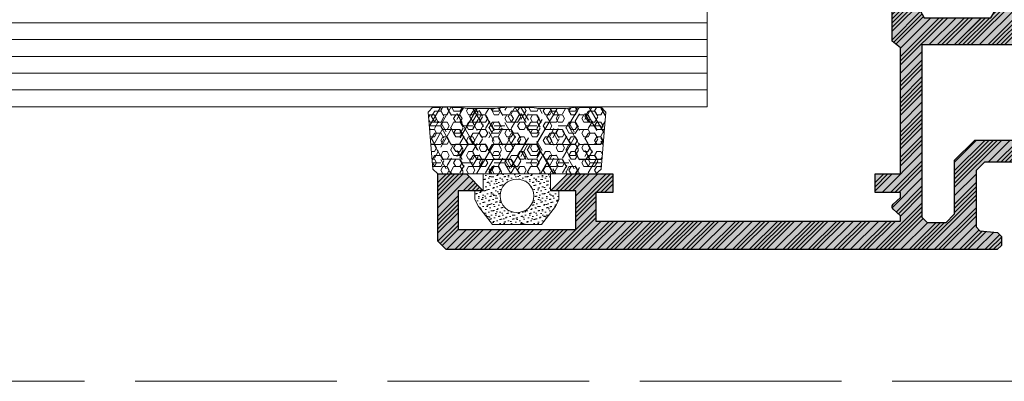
# Model space of a CAD drawing. Header units: inches. Extents: x -96941 to 10978768, y -673 to 1070890.
# Tile 99 of 256: x 58651 to 58709, y 3615 to 3637. Entities that reach past the tile are written whole.
import ezdxf
from ezdxf import colors
from ezdxf.entities.mleader import LeaderData, LeaderLine
from ezdxf.math import Vec2, Vec3

# ---------------------------------------------------------------- set-up
doc = ezdxf.new("R2010")
doc.units = ezdxf.units.IN
doc.linetypes.add('ACAD_ISO02W100', pattern=[15, 12, -3])
for name, color, linetype, lineweight in [('!_A_03_ČIARKOVANÁ', 41, 'ACAD_ISO02W100', 13), ('_MB_kreskowanie_profile_0.09', 7, 'Continuous', 9), ('_MB_kreskowanie_profile_0.09 @ 1', 7, 'Continuous', 9), ('_MB_kreskowanie_profile_0.09 @ 1.5', 7, 'Continuous', 9), ('_MB_kreskowanie_profile_0.09 @ 10', 7, 'Continuous', 9), ('_MB_kreskowanie_profile_0.09 @ 100', 7, 'Continuous', 9), ('_MB_kreskowanie_profile_0.09 @ 2', 7, 'Continuous', 9), ('_MB_kreskowanie_profile_0.09 @ 2.5', 7, 'Continuous', 9), ('_MB_kreskowanie_profile_0.09 @ 20', 7, 'Continuous', 9), ('_MB_kreskowanie_profile_0.09 @ 25', 7, 'Continuous', 9), ('_MB_kreskowanie_profile_0.09 @ 4', 7, 'Continuous', 9), ('_MB_kreskowanie_profile_0.09 @ 5', 7, 'Continuous', 9), ('_MB_kreskowanie_profile_0.09 @ 50', 7, 'Continuous', 9), ('_MB_kreskowanie_profile_0.09 @ 8', 7, 'Continuous', 9), ('_MB_kreskowanie_szklo_0.09', 157, 'Continuous', 9), ('_MB_kreskowanie_uszczelki_0.09', 252, 'Continuous', 9), ('_MB_kreskowanie_uszczelki_0.09 @ 1', 252, 'Continuous', 9), ('_MB_kreskowanie_uszczelki_0.09 @ 1.5', 252, 'Continuous', 9), ('_MB_kreskowanie_uszczelki_0.09 @ 10', 252, 'Continuous', 9), ('_MB_kreskowanie_uszczelki_0.09 @ 100', 252, 'Continuous', 9), ('_MB_kreskowanie_uszczelki_0.09 @ 2', 252, 'Continuous', 9), ('_MB_kreskowanie_uszczelki_0.09 @ 2.5', 252, 'Continuous', 9), ('_MB_kreskowanie_uszczelki_0.09 @ 20', 252, 'Continuous', 9), ('_MB_kreskowanie_uszczelki_0.09 @ 25', 252, 'Continuous', 9), ('_MB_kreskowanie_uszczelki_0.09 @ 4', 252, 'Continuous', 9), ('_MB_kreskowanie_uszczelki_0.09 @ 5', 252, 'Continuous', 9), ('_MB_kreskowanie_uszczelki_0.09 @ 50', 252, 'Continuous', 9), ('_MB_kreskowanie_uszczelki_0.09 @ 8', 252, 'Continuous', 9), ('_MB_profile_0.25', 7, 'Continuous', 25), ('_MB_solid', 7, 'Continuous', 0), ('_MB_szklo_0.15', 142, 'Continuous', 15), ('_MB_uszczelki_0.15', 140, 'Continuous', 15)]:
    doc.layers.add(name, color=color, linetype=linetype, lineweight=lineweight)
doc.layers.add('_MB_pomocnicze_niedrukowane', color=220, linetype='Continuous', lineweight=0, plot=False)
doc.styles.add('_MB_Calibri_Light_2.5', font='calibril.ttf', dxfattribs={"height": 2.5})

# ---------------------------------------------------------------- blocks, each defined once
blk = doc.blocks.new('_None')
blk = doc.blocks.new('*U3080')
at = {"layer": '_MB_kreskowanie_profile_0.09 @ 1'}
h = blk.add_hatch(dxfattribs=at)
h.set_pattern_fill('JIS_WOOD', color=256, scale=0.5)
h.paths.add_polyline_path([(-1.982, 0), (-2.232, 0.433), (-1.207, 2.207), (-1.373, 2.884), (-3.525, 3.797), (-3.9, 3.493), (-3.9, -1.4), (-3.4, -1.799), (-3.4, -9.3), (-4.9, -9.3), (-4.9, -10.4), (-3.4, -10.4), (-3.4, -10.7), (-3.84, -11.1), (-3.9, -11.2), (-3.9, -11.3), (-3.84, -11.4), (-3.4, -11.8), (-3.4, -12.1), (-21.5, -12.1), (-21.5, -10.4), (-20.5, -10.4), (-20.5, -9.3), (-23.2, -9.3), (-24.2, -10.3), (-22.7, -10.3), (-22.7, -12.6), (-29.7, -12.6), (-29.7, -10.3), (-28.2, -10.3), (-29.2, -9.3), (-30.9, -9.3), (-30.9, -13.3), (-30.4, -13.8), (2.35, -13.8), (2.6, -13.55), (2.6, -13.029), (2.372, -12.78), (1.328, -12.689), (1.1, -12.44), (1.1, -9.1), (1.6, -8.6), (9.85, -8.6), (10.1, -8.35), (10.1, -7.829), (9.872, -7.58), (8.828, -7.489), (8.6, -7.24), (8.6, -4.499), (8.4, -4.299), (8.6, -4.099), (8.6, -1.703), (8.828, -1.454), (10.372, -1.319), (10.6, -1.07), (10.6, -0.549), (10.372, -0.3), (9.6, -0.004), (9.6, 3.493), (9.225, 3.797), (7.073, 2.884), (6.907, 2.207), (7.932, 0.433), (7.682, 0), (3.718, 0), (3.468, 0.433), (4.412, 2.066), (4.161, 2.5), (1.539, 2.5), (1.288, 2.066), (2.232, 0.433), (1.982, 0)])
h.paths.add_polyline_path([(7.2, -1.6), (7.2, -7.3), (1, -7.3), (-0.2, -8.5), (-0.2, -11.7), (-0.7, -12.2), (-1.8, -12.2), (-2.1, -11.9), (-2.1, -1.6)], flags=16)
at = {"layer": '_MB_kreskowanie_profile_0.09 @ 1.5'}
h = blk.add_hatch(dxfattribs=at)
h.set_pattern_fill('JIS_WOOD', color=256, scale=0.5)
h.set_pattern_definition([(45, (0, 0), (-0.375, 0.375), [])])
h.paths.add_polyline_path([(-1.982, 0), (-2.232, 0.433), (-1.207, 2.207), (-1.373, 2.884), (-3.525, 3.797), (-3.9, 3.493), (-3.9, -1.4), (-3.4, -1.799), (-3.4, -9.3), (-4.9, -9.3), (-4.9, -10.4), (-3.4, -10.4), (-3.4, -10.7), (-3.84, -11.1), (-3.9, -11.2), (-3.9, -11.3), (-3.84, -11.4), (-3.4, -11.8), (-3.4, -12.1), (-21.5, -12.1), (-21.5, -10.4), (-20.5, -10.4), (-20.5, -9.3), (-23.2, -9.3), (-24.2, -10.3), (-22.7, -10.3), (-22.7, -12.6), (-29.7, -12.6), (-29.7, -10.3), (-28.2, -10.3), (-29.2, -9.3), (-30.9, -9.3), (-30.9, -13.3), (-30.4, -13.8), (2.35, -13.8), (2.6, -13.55), (2.6, -13.029), (2.372, -12.78), (1.328, -12.689), (1.1, -12.44), (1.1, -9.1), (1.6, -8.6), (9.85, -8.6), (10.1, -8.35), (10.1, -7.829), (9.872, -7.58), (8.828, -7.489), (8.6, -7.24), (8.6, -4.499), (8.4, -4.299), (8.6, -4.099), (8.6, -1.703), (8.828, -1.454), (10.372, -1.319), (10.6, -1.07), (10.6, -0.549), (10.372, -0.3), (9.6, -0.004), (9.6, 3.493), (9.225, 3.797), (7.073, 2.884), (6.907, 2.207), (7.932, 0.433), (7.682, 0), (3.718, 0), (3.468, 0.433), (4.412, 2.066), (4.161, 2.5), (1.539, 2.5), (1.288, 2.066), (2.232, 0.433), (1.982, 0)])
h.paths.add_polyline_path([(7.2, -1.6), (7.2, -7.3), (1, -7.3), (-0.2, -8.5), (-0.2, -11.7), (-0.7, -12.2), (-1.8, -12.2), (-2.1, -11.9), (-2.1, -1.6)], flags=16)
at = {"layer": '_MB_kreskowanie_profile_0.09 @ 10'}
h = blk.add_hatch(dxfattribs=at)
h.set_pattern_fill('JIS_WOOD', color=256, scale=0.5)
h.set_pattern_definition([(45, (0, 0), (-2.5, 2.5), [])])
h.paths.add_polyline_path([(-1.982, 0), (-2.232, 0.433), (-1.207, 2.207), (-1.373, 2.884), (-3.525, 3.797), (-3.9, 3.493), (-3.9, -1.4), (-3.4, -1.799), (-3.4, -9.3), (-4.9, -9.3), (-4.9, -10.4), (-3.4, -10.4), (-3.4, -10.7), (-3.84, -11.1), (-3.9, -11.2), (-3.9, -11.3), (-3.84, -11.4), (-3.4, -11.8), (-3.4, -12.1), (-21.5, -12.1), (-21.5, -10.4), (-20.5, -10.4), (-20.5, -9.3), (-23.2, -9.3), (-24.2, -10.3), (-22.7, -10.3), (-22.7, -12.6), (-29.7, -12.6), (-29.7, -10.3), (-28.2, -10.3), (-29.2, -9.3), (-30.9, -9.3), (-30.9, -13.3), (-30.4, -13.8), (2.35, -13.8), (2.6, -13.55), (2.6, -13.029), (2.372, -12.78), (1.328, -12.689), (1.1, -12.44), (1.1, -9.1), (1.6, -8.6), (9.85, -8.6), (10.1, -8.35), (10.1, -7.829), (9.872, -7.58), (8.828, -7.489), (8.6, -7.24), (8.6, -4.499), (8.4, -4.299), (8.6, -4.099), (8.6, -1.703), (8.828, -1.454), (10.372, -1.319), (10.6, -1.07), (10.6, -0.549), (10.372, -0.3), (9.6, -0.004), (9.6, 3.493), (9.225, 3.797), (7.073, 2.884), (6.907, 2.207), (7.932, 0.433), (7.682, 0), (3.718, 0), (3.468, 0.433), (4.412, 2.066), (4.161, 2.5), (1.539, 2.5), (1.288, 2.066), (2.232, 0.433), (1.982, 0)])
h.paths.add_polyline_path([(7.2, -1.6), (7.2, -7.3), (1, -7.3), (-0.2, -8.5), (-0.2, -11.7), (-0.7, -12.2), (-1.8, -12.2), (-2.1, -11.9), (-2.1, -1.6)], flags=16)
at = {"layer": '_MB_kreskowanie_profile_0.09 @ 100'}
h = blk.add_hatch(dxfattribs=at)
h.set_pattern_fill('JIS_WOOD', color=256, scale=0.5)
h.set_pattern_definition([(45, (0, 0), (-25, 25), [])])
h.paths.add_polyline_path([(-1.982, 0), (-2.232, 0.433), (-1.207, 2.207), (-1.373, 2.884), (-3.525, 3.797), (-3.9, 3.493), (-3.9, -1.4), (-3.4, -1.799), (-3.4, -9.3), (-4.9, -9.3), (-4.9, -10.4), (-3.4, -10.4), (-3.4, -10.7), (-3.84, -11.1), (-3.9, -11.2), (-3.9, -11.3), (-3.84, -11.4), (-3.4, -11.8), (-3.4, -12.1), (-21.5, -12.1), (-21.5, -10.4), (-20.5, -10.4), (-20.5, -9.3), (-23.2, -9.3), (-24.2, -10.3), (-22.7, -10.3), (-22.7, -12.6), (-29.7, -12.6), (-29.7, -10.3), (-28.2, -10.3), (-29.2, -9.3), (-30.9, -9.3), (-30.9, -13.3), (-30.4, -13.8), (2.35, -13.8), (2.6, -13.55), (2.6, -13.029), (2.372, -12.78), (1.328, -12.689), (1.1, -12.44), (1.1, -9.1), (1.6, -8.6), (9.85, -8.6), (10.1, -8.35), (10.1, -7.829), (9.872, -7.58), (8.828, -7.489), (8.6, -7.24), (8.6, -4.499), (8.4, -4.299), (8.6, -4.099), (8.6, -1.703), (8.828, -1.454), (10.372, -1.319), (10.6, -1.07), (10.6, -0.549), (10.372, -0.3), (9.6, -0.004), (9.6, 3.493), (9.225, 3.797), (7.073, 2.884), (6.907, 2.207), (7.932, 0.433), (7.682, 0), (3.718, 0), (3.468, 0.433), (4.412, 2.066), (4.161, 2.5), (1.539, 2.5), (1.288, 2.066), (2.232, 0.433), (1.982, 0)])
h.paths.add_polyline_path([(7.2, -1.6), (7.2, -7.3), (1, -7.3), (-0.2, -8.5), (-0.2, -11.7), (-0.7, -12.2), (-1.8, -12.2), (-2.1, -11.9), (-2.1, -1.6)], flags=16)
at = {"layer": '_MB_kreskowanie_profile_0.09 @ 2'}
h = blk.add_hatch(dxfattribs=at)
h.set_pattern_fill('JIS_WOOD', color=256, scale=0.5)
h.set_pattern_definition([(45, (0, 0), (-0.5, 0.5), [])])
h.paths.add_polyline_path([(-1.982, 0), (-2.232, 0.433), (-1.207, 2.207), (-1.373, 2.884), (-3.525, 3.797), (-3.9, 3.493), (-3.9, -1.4), (-3.4, -1.799), (-3.4, -9.3), (-4.9, -9.3), (-4.9, -10.4), (-3.4, -10.4), (-3.4, -10.7), (-3.84, -11.1), (-3.9, -11.2), (-3.9, -11.3), (-3.84, -11.4), (-3.4, -11.8), (-3.4, -12.1), (-21.5, -12.1), (-21.5, -10.4), (-20.5, -10.4), (-20.5, -9.3), (-23.2, -9.3), (-24.2, -10.3), (-22.7, -10.3), (-22.7, -12.6), (-29.7, -12.6), (-29.7, -10.3), (-28.2, -10.3), (-29.2, -9.3), (-30.9, -9.3), (-30.9, -13.3), (-30.4, -13.8), (2.35, -13.8), (2.6, -13.55), (2.6, -13.029), (2.372, -12.78), (1.328, -12.689), (1.1, -12.44), (1.1, -9.1), (1.6, -8.6), (9.85, -8.6), (10.1, -8.35), (10.1, -7.829), (9.872, -7.58), (8.828, -7.489), (8.6, -7.24), (8.6, -4.499), (8.4, -4.299), (8.6, -4.099), (8.6, -1.703), (8.828, -1.454), (10.372, -1.319), (10.6, -1.07), (10.6, -0.549), (10.372, -0.3), (9.6, -0.004), (9.6, 3.493), (9.225, 3.797), (7.073, 2.884), (6.907, 2.207), (7.932, 0.433), (7.682, 0), (3.718, 0), (3.468, 0.433), (4.412, 2.066), (4.161, 2.5), (1.539, 2.5), (1.288, 2.066), (2.232, 0.433), (1.982, 0)])
h.paths.add_polyline_path([(7.2, -1.6), (7.2, -7.3), (1, -7.3), (-0.2, -8.5), (-0.2, -11.7), (-0.7, -12.2), (-1.8, -12.2), (-2.1, -11.9), (-2.1, -1.6)], flags=16)
at = {"layer": '_MB_kreskowanie_profile_0.09 @ 2.5'}
h = blk.add_hatch(dxfattribs=at)
h.set_pattern_fill('JIS_WOOD', color=256, scale=0.5)
h.set_pattern_definition([(45, (0, 0), (-0.625, 0.625), [])])
h.paths.add_polyline_path([(-1.982, 0), (-2.232, 0.433), (-1.207, 2.207), (-1.373, 2.884), (-3.525, 3.797), (-3.9, 3.493), (-3.9, -1.4), (-3.4, -1.799), (-3.4, -9.3), (-4.9, -9.3), (-4.9, -10.4), (-3.4, -10.4), (-3.4, -10.7), (-3.84, -11.1), (-3.9, -11.2), (-3.9, -11.3), (-3.84, -11.4), (-3.4, -11.8), (-3.4, -12.1), (-21.5, -12.1), (-21.5, -10.4), (-20.5, -10.4), (-20.5, -9.3), (-23.2, -9.3), (-24.2, -10.3), (-22.7, -10.3), (-22.7, -12.6), (-29.7, -12.6), (-29.7, -10.3), (-28.2, -10.3), (-29.2, -9.3), (-30.9, -9.3), (-30.9, -13.3), (-30.4, -13.8), (2.35, -13.8), (2.6, -13.55), (2.6, -13.029), (2.372, -12.78), (1.328, -12.689), (1.1, -12.44), (1.1, -9.1), (1.6, -8.6), (9.85, -8.6), (10.1, -8.35), (10.1, -7.829), (9.872, -7.58), (8.828, -7.489), (8.6, -7.24), (8.6, -4.499), (8.4, -4.299), (8.6, -4.099), (8.6, -1.703), (8.828, -1.454), (10.372, -1.319), (10.6, -1.07), (10.6, -0.549), (10.372, -0.3), (9.6, -0.004), (9.6, 3.493), (9.225, 3.797), (7.073, 2.884), (6.907, 2.207), (7.932, 0.433), (7.682, 0), (3.718, 0), (3.468, 0.433), (4.412, 2.066), (4.161, 2.5), (1.539, 2.5), (1.288, 2.066), (2.232, 0.433), (1.982, 0)])
h.paths.add_polyline_path([(7.2, -1.6), (7.2, -7.3), (1, -7.3), (-0.2, -8.5), (-0.2, -11.7), (-0.7, -12.2), (-1.8, -12.2), (-2.1, -11.9), (-2.1, -1.6)], flags=16)
at = {"layer": '_MB_kreskowanie_profile_0.09 @ 20'}
h = blk.add_hatch(dxfattribs=at)
h.set_pattern_fill('JIS_WOOD', color=256, scale=0.5)
h.set_pattern_definition([(45, (0, 0), (-5, 5), [])])
h.paths.add_polyline_path([(-1.982, 0), (-2.232, 0.433), (-1.207, 2.207), (-1.373, 2.884), (-3.525, 3.797), (-3.9, 3.493), (-3.9, -1.4), (-3.4, -1.799), (-3.4, -9.3), (-4.9, -9.3), (-4.9, -10.4), (-3.4, -10.4), (-3.4, -10.7), (-3.84, -11.1), (-3.9, -11.2), (-3.9, -11.3), (-3.84, -11.4), (-3.4, -11.8), (-3.4, -12.1), (-21.5, -12.1), (-21.5, -10.4), (-20.5, -10.4), (-20.5, -9.3), (-23.2, -9.3), (-24.2, -10.3), (-22.7, -10.3), (-22.7, -12.6), (-29.7, -12.6), (-29.7, -10.3), (-28.2, -10.3), (-29.2, -9.3), (-30.9, -9.3), (-30.9, -13.3), (-30.4, -13.8), (2.35, -13.8), (2.6, -13.55), (2.6, -13.029), (2.372, -12.78), (1.328, -12.689), (1.1, -12.44), (1.1, -9.1), (1.6, -8.6), (9.85, -8.6), (10.1, -8.35), (10.1, -7.829), (9.872, -7.58), (8.828, -7.489), (8.6, -7.24), (8.6, -4.499), (8.4, -4.299), (8.6, -4.099), (8.6, -1.703), (8.828, -1.454), (10.372, -1.319), (10.6, -1.07), (10.6, -0.549), (10.372, -0.3), (9.6, -0.004), (9.6, 3.493), (9.225, 3.797), (7.073, 2.884), (6.907, 2.207), (7.932, 0.433), (7.682, 0), (3.718, 0), (3.468, 0.433), (4.412, 2.066), (4.161, 2.5), (1.539, 2.5), (1.288, 2.066), (2.232, 0.433), (1.982, 0)])
h.paths.add_polyline_path([(7.2, -1.6), (7.2, -7.3), (1, -7.3), (-0.2, -8.5), (-0.2, -11.7), (-0.7, -12.2), (-1.8, -12.2), (-2.1, -11.9), (-2.1, -1.6)], flags=16)
at = {"layer": '_MB_kreskowanie_profile_0.09 @ 25'}
h = blk.add_hatch(dxfattribs=at)
h.set_pattern_fill('JIS_WOOD', color=256, scale=0.5)
h.set_pattern_definition([(45, (0, 0), (-6.25, 6.25), [])])
h.paths.add_polyline_path([(-1.982, 0), (-2.232, 0.433), (-1.207, 2.207), (-1.373, 2.884), (-3.525, 3.797), (-3.9, 3.493), (-3.9, -1.4), (-3.4, -1.799), (-3.4, -9.3), (-4.9, -9.3), (-4.9, -10.4), (-3.4, -10.4), (-3.4, -10.7), (-3.84, -11.1), (-3.9, -11.2), (-3.9, -11.3), (-3.84, -11.4), (-3.4, -11.8), (-3.4, -12.1), (-21.5, -12.1), (-21.5, -10.4), (-20.5, -10.4), (-20.5, -9.3), (-23.2, -9.3), (-24.2, -10.3), (-22.7, -10.3), (-22.7, -12.6), (-29.7, -12.6), (-29.7, -10.3), (-28.2, -10.3), (-29.2, -9.3), (-30.9, -9.3), (-30.9, -13.3), (-30.4, -13.8), (2.35, -13.8), (2.6, -13.55), (2.6, -13.029), (2.372, -12.78), (1.328, -12.689), (1.1, -12.44), (1.1, -9.1), (1.6, -8.6), (9.85, -8.6), (10.1, -8.35), (10.1, -7.829), (9.872, -7.58), (8.828, -7.489), (8.6, -7.24), (8.6, -4.499), (8.4, -4.299), (8.6, -4.099), (8.6, -1.703), (8.828, -1.454), (10.372, -1.319), (10.6, -1.07), (10.6, -0.549), (10.372, -0.3), (9.6, -0.004), (9.6, 3.493), (9.225, 3.797), (7.073, 2.884), (6.907, 2.207), (7.932, 0.433), (7.682, 0), (3.718, 0), (3.468, 0.433), (4.412, 2.066), (4.161, 2.5), (1.539, 2.5), (1.288, 2.066), (2.232, 0.433), (1.982, 0)])
h.paths.add_polyline_path([(7.2, -1.6), (7.2, -7.3), (1, -7.3), (-0.2, -8.5), (-0.2, -11.7), (-0.7, -12.2), (-1.8, -12.2), (-2.1, -11.9), (-2.1, -1.6)], flags=16)
at = {"layer": '_MB_kreskowanie_profile_0.09 @ 4'}
h = blk.add_hatch(dxfattribs=at)
h.set_pattern_fill('JIS_WOOD', color=256, scale=0.5)
h.set_pattern_definition([(45, (0, 0), (-1, 1), [])])
h.paths.add_polyline_path([(-1.982, 0), (-2.232, 0.433), (-1.207, 2.207), (-1.373, 2.884), (-3.525, 3.797), (-3.9, 3.493), (-3.9, -1.4), (-3.4, -1.799), (-3.4, -9.3), (-4.9, -9.3), (-4.9, -10.4), (-3.4, -10.4), (-3.4, -10.7), (-3.84, -11.1), (-3.9, -11.2), (-3.9, -11.3), (-3.84, -11.4), (-3.4, -11.8), (-3.4, -12.1), (-21.5, -12.1), (-21.5, -10.4), (-20.5, -10.4), (-20.5, -9.3), (-23.2, -9.3), (-24.2, -10.3), (-22.7, -10.3), (-22.7, -12.6), (-29.7, -12.6), (-29.7, -10.3), (-28.2, -10.3), (-29.2, -9.3), (-30.9, -9.3), (-30.9, -13.3), (-30.4, -13.8), (2.35, -13.8), (2.6, -13.55), (2.6, -13.029), (2.372, -12.78), (1.328, -12.689), (1.1, -12.44), (1.1, -9.1), (1.6, -8.6), (9.85, -8.6), (10.1, -8.35), (10.1, -7.829), (9.872, -7.58), (8.828, -7.489), (8.6, -7.24), (8.6, -4.499), (8.4, -4.299), (8.6, -4.099), (8.6, -1.703), (8.828, -1.454), (10.372, -1.319), (10.6, -1.07), (10.6, -0.549), (10.372, -0.3), (9.6, -0.004), (9.6, 3.493), (9.225, 3.797), (7.073, 2.884), (6.907, 2.207), (7.932, 0.433), (7.682, 0), (3.718, 0), (3.468, 0.433), (4.412, 2.066), (4.161, 2.5), (1.539, 2.5), (1.288, 2.066), (2.232, 0.433), (1.982, 0)])
h.paths.add_polyline_path([(7.2, -1.6), (7.2, -7.3), (1, -7.3), (-0.2, -8.5), (-0.2, -11.7), (-0.7, -12.2), (-1.8, -12.2), (-2.1, -11.9), (-2.1, -1.6)], flags=16)
at = {"layer": '_MB_kreskowanie_profile_0.09 @ 5'}
h = blk.add_hatch(dxfattribs=at)
h.set_pattern_fill('JIS_WOOD', color=256, scale=0.5)
h.set_pattern_definition([(45, (0, 0), (-1.25, 1.25), [])])
h.paths.add_polyline_path([(-1.982, 0), (-2.232, 0.433), (-1.207, 2.207), (-1.373, 2.884), (-3.525, 3.797), (-3.9, 3.493), (-3.9, -1.4), (-3.4, -1.799), (-3.4, -9.3), (-4.9, -9.3), (-4.9, -10.4), (-3.4, -10.4), (-3.4, -10.7), (-3.84, -11.1), (-3.9, -11.2), (-3.9, -11.3), (-3.84, -11.4), (-3.4, -11.8), (-3.4, -12.1), (-21.5, -12.1), (-21.5, -10.4), (-20.5, -10.4), (-20.5, -9.3), (-23.2, -9.3), (-24.2, -10.3), (-22.7, -10.3), (-22.7, -12.6), (-29.7, -12.6), (-29.7, -10.3), (-28.2, -10.3), (-29.2, -9.3), (-30.9, -9.3), (-30.9, -13.3), (-30.4, -13.8), (2.35, -13.8), (2.6, -13.55), (2.6, -13.029), (2.372, -12.78), (1.328, -12.689), (1.1, -12.44), (1.1, -9.1), (1.6, -8.6), (9.85, -8.6), (10.1, -8.35), (10.1, -7.829), (9.872, -7.58), (8.828, -7.489), (8.6, -7.24), (8.6, -4.499), (8.4, -4.299), (8.6, -4.099), (8.6, -1.703), (8.828, -1.454), (10.372, -1.319), (10.6, -1.07), (10.6, -0.549), (10.372, -0.3), (9.6, -0.004), (9.6, 3.493), (9.225, 3.797), (7.073, 2.884), (6.907, 2.207), (7.932, 0.433), (7.682, 0), (3.718, 0), (3.468, 0.433), (4.412, 2.066), (4.161, 2.5), (1.539, 2.5), (1.288, 2.066), (2.232, 0.433), (1.982, 0)])
h.paths.add_polyline_path([(7.2, -1.6), (7.2, -7.3), (1, -7.3), (-0.2, -8.5), (-0.2, -11.7), (-0.7, -12.2), (-1.8, -12.2), (-2.1, -11.9), (-2.1, -1.6)], flags=16)
at = {"layer": '_MB_kreskowanie_profile_0.09 @ 50'}
h = blk.add_hatch(dxfattribs=at)
h.set_pattern_fill('JIS_WOOD', color=256, scale=0.5)
h.set_pattern_definition([(45, (0, 0), (-12.5, 12.5), [])])
h.paths.add_polyline_path([(-1.982, 0), (-2.232, 0.433), (-1.207, 2.207), (-1.373, 2.884), (-3.525, 3.797), (-3.9, 3.493), (-3.9, -1.4), (-3.4, -1.799), (-3.4, -9.3), (-4.9, -9.3), (-4.9, -10.4), (-3.4, -10.4), (-3.4, -10.7), (-3.84, -11.1), (-3.9, -11.2), (-3.9, -11.3), (-3.84, -11.4), (-3.4, -11.8), (-3.4, -12.1), (-21.5, -12.1), (-21.5, -10.4), (-20.5, -10.4), (-20.5, -9.3), (-23.2, -9.3), (-24.2, -10.3), (-22.7, -10.3), (-22.7, -12.6), (-29.7, -12.6), (-29.7, -10.3), (-28.2, -10.3), (-29.2, -9.3), (-30.9, -9.3), (-30.9, -13.3), (-30.4, -13.8), (2.35, -13.8), (2.6, -13.55), (2.6, -13.029), (2.372, -12.78), (1.328, -12.689), (1.1, -12.44), (1.1, -9.1), (1.6, -8.6), (9.85, -8.6), (10.1, -8.35), (10.1, -7.829), (9.872, -7.58), (8.828, -7.489), (8.6, -7.24), (8.6, -4.499), (8.4, -4.299), (8.6, -4.099), (8.6, -1.703), (8.828, -1.454), (10.372, -1.319), (10.6, -1.07), (10.6, -0.549), (10.372, -0.3), (9.6, -0.004), (9.6, 3.493), (9.225, 3.797), (7.073, 2.884), (6.907, 2.207), (7.932, 0.433), (7.682, 0), (3.718, 0), (3.468, 0.433), (4.412, 2.066), (4.161, 2.5), (1.539, 2.5), (1.288, 2.066), (2.232, 0.433), (1.982, 0)])
h.paths.add_polyline_path([(7.2, -1.6), (7.2, -7.3), (1, -7.3), (-0.2, -8.5), (-0.2, -11.7), (-0.7, -12.2), (-1.8, -12.2), (-2.1, -11.9), (-2.1, -1.6)], flags=16)
at = {"layer": '_MB_kreskowanie_profile_0.09 @ 8'}
h = blk.add_hatch(dxfattribs=at)
h.set_pattern_fill('JIS_WOOD', color=256, scale=0.5)
h.set_pattern_definition([(45, (0, 0), (-2, 2), [])])
h.paths.add_polyline_path([(-1.982, 0), (-2.232, 0.433), (-1.207, 2.207), (-1.373, 2.884), (-3.525, 3.797), (-3.9, 3.493), (-3.9, -1.4), (-3.4, -1.799), (-3.4, -9.3), (-4.9, -9.3), (-4.9, -10.4), (-3.4, -10.4), (-3.4, -10.7), (-3.84, -11.1), (-3.9, -11.2), (-3.9, -11.3), (-3.84, -11.4), (-3.4, -11.8), (-3.4, -12.1), (-21.5, -12.1), (-21.5, -10.4), (-20.5, -10.4), (-20.5, -9.3), (-23.2, -9.3), (-24.2, -10.3), (-22.7, -10.3), (-22.7, -12.6), (-29.7, -12.6), (-29.7, -10.3), (-28.2, -10.3), (-29.2, -9.3), (-30.9, -9.3), (-30.9, -13.3), (-30.4, -13.8), (2.35, -13.8), (2.6, -13.55), (2.6, -13.029), (2.372, -12.78), (1.328, -12.689), (1.1, -12.44), (1.1, -9.1), (1.6, -8.6), (9.85, -8.6), (10.1, -8.35), (10.1, -7.829), (9.872, -7.58), (8.828, -7.489), (8.6, -7.24), (8.6, -4.499), (8.4, -4.299), (8.6, -4.099), (8.6, -1.703), (8.828, -1.454), (10.372, -1.319), (10.6, -1.07), (10.6, -0.549), (10.372, -0.3), (9.6, -0.004), (9.6, 3.493), (9.225, 3.797), (7.073, 2.884), (6.907, 2.207), (7.932, 0.433), (7.682, 0), (3.718, 0), (3.468, 0.433), (4.412, 2.066), (4.161, 2.5), (1.539, 2.5), (1.288, 2.066), (2.232, 0.433), (1.982, 0)])
h.paths.add_polyline_path([(7.2, -1.6), (7.2, -7.3), (1, -7.3), (-0.2, -8.5), (-0.2, -11.7), (-0.7, -12.2), (-1.8, -12.2), (-2.1, -11.9), (-2.1, -1.6)], flags=16)
blk = doc.blocks.new('*U3028')
at = {"layer": '_MB_kreskowanie_uszczelki_0.09 @ 1'}
h = blk.add_hatch(dxfattribs=at)
h.set_pattern_fill('DOTS', color=256, scale=0.15, angle=315, style=0)
h.paths.add_polyline_path([(-2.041, 2), (-4.959, 2), (-5.786, 0.939), (-6, 0.53), (-6, 0), (-5.5, 0), (-5.5, -1), (-1.5, -1), (-1.5, 0), (-1, 0), (-1, 0.529), (-1.213, 0.939)])
h.paths.add_polyline_path([(-2.5, 0.3, -1), (-4.5, 0.3, -1)], flags=16)
at = {"layer": '_MB_kreskowanie_uszczelki_0.09 @ 1.5'}
h = blk.add_hatch(dxfattribs=at)
h.set_pattern_fill('DOTS', color=256, scale=0.15, angle=315, style=0)
h.set_pattern_definition([(315, (0, 0), (0.378855, 0.126285), [0, -0.357187])])
h.paths.add_polyline_path([(-2.041, 2), (-4.959, 2), (-5.786, 0.939), (-6, 0.53), (-6, 0), (-5.5, 0), (-5.5, -1), (-1.5, -1), (-1.5, 0), (-1, 0), (-1, 0.529), (-1.213, 0.939)])
h.paths.add_polyline_path([(-2.5, 0.3, -1), (-4.5, 0.3, -1)], flags=16)
at = {"layer": '_MB_kreskowanie_uszczelki_0.09 @ 10'}
h = blk.add_hatch(dxfattribs=at)
h.set_pattern_fill('DOTS', color=256, scale=0.15, angle=315, style=0)
h.set_pattern_definition([(315, (0, 0), (2.5257, 0.8419), [0, -2.38125])])
h.paths.add_polyline_path([(-2.041, 2), (-4.959, 2), (-5.786, 0.939), (-6, 0.53), (-6, 0), (-5.5, 0), (-5.5, -1), (-1.5, -1), (-1.5, 0), (-1, 0), (-1, 0.529), (-1.213, 0.939)])
h.paths.add_polyline_path([(-2.5, 0.3, -1), (-4.5, 0.3, -1)], flags=16)
at = {"layer": '_MB_kreskowanie_uszczelki_0.09 @ 100'}
h = blk.add_hatch(dxfattribs=at)
h.set_pattern_fill('DOTS', color=256, scale=0.15, angle=315, style=0)
h.set_pattern_definition([(315, (0, 0), (25.257, 8.42), [0, -23.812])])
h.paths.add_polyline_path([(-2.041, 2), (-4.959, 2), (-5.786, 0.939), (-6, 0.53), (-6, 0), (-5.5, 0), (-5.5, -1), (-1.5, -1), (-1.5, 0), (-1, 0), (-1, 0.529), (-1.213, 0.939)])
h.paths.add_polyline_path([(-2.5, 0.3, -1), (-4.5, 0.3, -1)], flags=16)
at = {"layer": '_MB_kreskowanie_uszczelki_0.09 @ 2'}
h = blk.add_hatch(dxfattribs=at)
h.set_pattern_fill('DOTS', color=256, scale=0.15, angle=315, style=0)
h.set_pattern_definition([(315, (0, 0), (0.50514, 0.16838), [0, -0.47625])])
h.paths.add_polyline_path([(-2.041, 2), (-4.959, 2), (-5.786, 0.939), (-6, 0.53), (-6, 0), (-5.5, 0), (-5.5, -1), (-1.5, -1), (-1.5, 0), (-1, 0), (-1, 0.529), (-1.213, 0.939)])
h.paths.add_polyline_path([(-2.5, 0.3, -1), (-4.5, 0.3, -1)], flags=16)
at = {"layer": '_MB_kreskowanie_uszczelki_0.09 @ 2.5'}
h = blk.add_hatch(dxfattribs=at)
h.set_pattern_fill('DOTS', color=256, scale=0.15, angle=315, style=0)
h.set_pattern_definition([(315, (0, 0), (0.631424, 0.210475), [0, -0.59531])])
h.paths.add_polyline_path([(-2.041, 2), (-4.959, 2), (-5.786, 0.939), (-6, 0.53), (-6, 0), (-5.5, 0), (-5.5, -1), (-1.5, -1), (-1.5, 0), (-1, 0), (-1, 0.529), (-1.213, 0.939)])
h.paths.add_polyline_path([(-2.5, 0.3, -1), (-4.5, 0.3, -1)], flags=16)
at = {"layer": '_MB_kreskowanie_uszczelki_0.09 @ 20'}
h = blk.add_hatch(dxfattribs=at)
h.set_pattern_fill('DOTS', color=256, scale=0.15, angle=315, style=0)
h.set_pattern_definition([(315, (0, 0), (5.0514, 1.6838), [0, -4.7625])])
h.paths.add_polyline_path([(-2.041, 2), (-4.959, 2), (-5.786, 0.939), (-6, 0.53), (-6, 0), (-5.5, 0), (-5.5, -1), (-1.5, -1), (-1.5, 0), (-1, 0), (-1, 0.529), (-1.213, 0.939)])
h.paths.add_polyline_path([(-2.5, 0.3, -1), (-4.5, 0.3, -1)], flags=16)
at = {"layer": '_MB_kreskowanie_uszczelki_0.09 @ 25'}
h = blk.add_hatch(dxfattribs=at)
h.set_pattern_fill('DOTS', color=256, scale=0.15, angle=315, style=0)
h.set_pattern_definition([(315, (0, 0), (6.314, 2.105), [0, -5.953])])
h.paths.add_polyline_path([(-2.041, 2), (-4.959, 2), (-5.786, 0.939), (-6, 0.53), (-6, 0), (-5.5, 0), (-5.5, -1), (-1.5, -1), (-1.5, 0), (-1, 0), (-1, 0.529), (-1.213, 0.939)])
h.paths.add_polyline_path([(-2.5, 0.3, -1), (-4.5, 0.3, -1)], flags=16)
at = {"layer": '_MB_kreskowanie_uszczelki_0.09 @ 4'}
h = blk.add_hatch(dxfattribs=at)
h.set_pattern_fill('DOTS', color=256, scale=0.15, angle=315, style=0)
h.set_pattern_definition([(315, (0, 0), (1.01028, 0.33676), [0, -0.9525])])
h.paths.add_polyline_path([(-2.041, 2), (-4.959, 2), (-5.786, 0.939), (-6, 0.53), (-6, 0), (-5.5, 0), (-5.5, -1), (-1.5, -1), (-1.5, 0), (-1, 0), (-1, 0.529), (-1.213, 0.939)])
h.paths.add_polyline_path([(-2.5, 0.3, -1), (-4.5, 0.3, -1)], flags=16)
at = {"layer": '_MB_kreskowanie_uszczelki_0.09 @ 5'}
h = blk.add_hatch(dxfattribs=at)
h.set_pattern_fill('DOTS', color=256, scale=0.15, angle=315, style=0)
h.set_pattern_definition([(315, (0, 0), (1.26285, 0.42095), [0, -1.19063])])
h.paths.add_polyline_path([(-2.041, 2), (-4.959, 2), (-5.786, 0.939), (-6, 0.53), (-6, 0), (-5.5, 0), (-5.5, -1), (-1.5, -1), (-1.5, 0), (-1, 0), (-1, 0.529), (-1.213, 0.939)])
h.paths.add_polyline_path([(-2.5, 0.3, -1), (-4.5, 0.3, -1)], flags=16)
at = {"layer": '_MB_kreskowanie_uszczelki_0.09 @ 50'}
h = blk.add_hatch(dxfattribs=at)
h.set_pattern_fill('DOTS', color=256, scale=0.15, angle=315, style=0)
h.set_pattern_definition([(315, (0, 0), (12.628, 4.21), [0, -11.906])])
h.paths.add_polyline_path([(-2.041, 2), (-4.959, 2), (-5.786, 0.939), (-6, 0.53), (-6, 0), (-5.5, 0), (-5.5, -1), (-1.5, -1), (-1.5, 0), (-1, 0), (-1, 0.529), (-1.213, 0.939)])
h.paths.add_polyline_path([(-2.5, 0.3, -1), (-4.5, 0.3, -1)], flags=16)
at = {"layer": '_MB_kreskowanie_uszczelki_0.09 @ 8'}
h = blk.add_hatch(dxfattribs=at)
h.set_pattern_fill('DOTS', color=256, scale=0.15, angle=315, style=0)
h.set_pattern_definition([(315, (0, 0), (2.02056, 0.6735), [0, -1.905])])
h.paths.add_polyline_path([(-2.041, 2), (-4.959, 2), (-5.786, 0.939), (-6, 0.53), (-6, 0), (-5.5, 0), (-5.5, -1), (-1.5, -1), (-1.5, 0), (-1, 0), (-1, 0.529), (-1.213, 0.939)])
h.paths.add_polyline_path([(-2.5, 0.3, -1), (-4.5, 0.3, -1)], flags=16)
blk = doc.blocks.new('*U3029')
at = {"layer": '_MB_kreskowanie_uszczelki_0.09 @ 1'}
h = blk.add_hatch(dxfattribs=at)
h.set_pattern_fill('HEX', color=256, scale=0.08)
h.paths.add_polyline_path([(-8.2, -1), (-8.5, -1.283), (-8.782, -4.683), (-8.482, -5), (-7.23, -5), (-6.421, -4.9), (-4.801, -4.9), (-4.126, -5), (-2.874, -5), (-2.199, -4.9), (-0.579, -4.9), (0.23, -5), (1.482, -5), (1.782, -4.683), (1.5, -1.283), (1.2, -1)])
at = {"layer": '_MB_kreskowanie_uszczelki_0.09 @ 1.5'}
h = blk.add_hatch(dxfattribs=at)
h.set_pattern_fill('HEX', color=256, scale=0.08)
h.set_pattern_definition([(0, (0, 0), (0, 0.65991), [0.381, -0.762]), (120, (0, 0), (-0.5715, -0.329956), [0.381, -0.762]), (60, (0.381, 0), (-0.5715, 0.329956), [0.381, -0.762])])
h.paths.add_polyline_path([(-8.2, -1), (-8.5, -1.283), (-8.782, -4.683), (-8.482, -5), (-7.23, -5), (-6.421, -4.9), (-4.801, -4.9), (-4.126, -5), (-2.874, -5), (-2.199, -4.9), (-0.579, -4.9), (0.23, -5), (1.482, -5), (1.782, -4.683), (1.5, -1.283), (1.2, -1)])
at = {"layer": '_MB_kreskowanie_uszczelki_0.09 @ 10'}
h = blk.add_hatch(dxfattribs=at)
h.set_pattern_fill('HEX', color=256, scale=0.08)
h.set_pattern_definition([(0, (0, 0), (0, 4.3994), [2.54, -5.08]), (120, (0, 0), (-3.81, -2.1997), [2.54, -5.08]), (60, (2.54, 0), (-3.81, 2.1997), [2.54, -5.08])])
h.paths.add_polyline_path([(-8.2, -1), (-8.5, -1.283), (-8.782, -4.683), (-8.482, -5), (-7.23, -5), (-6.421, -4.9), (-4.801, -4.9), (-4.126, -5), (-2.874, -5), (-2.199, -4.9), (-0.579, -4.9), (0.23, -5), (1.482, -5), (1.782, -4.683), (1.5, -1.283), (1.2, -1)])
at = {"layer": '_MB_kreskowanie_uszczelki_0.09 @ 100'}
h = blk.add_hatch(dxfattribs=at)
h.set_pattern_fill('HEX', color=256, scale=0.08)
h.set_pattern_definition([(0, (0, 0), (0, 43.994), [25.4, -50.8]), (120, (0, 0), (-38.1, -21.997), [25.4, -50.8]), (60, (25.4, 0), (-38.1, 21.997), [25.4, -50.8])])
h.paths.add_polyline_path([(-8.2, -1), (-8.5, -1.283), (-8.782, -4.683), (-8.482, -5), (-7.23, -5), (-6.421, -4.9), (-4.801, -4.9), (-4.126, -5), (-2.874, -5), (-2.199, -4.9), (-0.579, -4.9), (0.23, -5), (1.482, -5), (1.782, -4.683), (1.5, -1.283), (1.2, -1)])
at = {"layer": '_MB_kreskowanie_uszczelki_0.09 @ 2'}
h = blk.add_hatch(dxfattribs=at)
h.set_pattern_fill('HEX', color=256, scale=0.08)
h.set_pattern_definition([(0, (0, 0), (0, 0.87988), [0.508, -1.016]), (120, (0, 0), (-0.762, -0.43994), [0.508, -1.016]), (60, (0.508, 0), (-0.762, 0.43994), [0.508, -1.016])])
h.paths.add_polyline_path([(-8.2, -1), (-8.5, -1.283), (-8.782, -4.683), (-8.482, -5), (-7.23, -5), (-6.421, -4.9), (-4.801, -4.9), (-4.126, -5), (-2.874, -5), (-2.199, -4.9), (-0.579, -4.9), (0.23, -5), (1.482, -5), (1.782, -4.683), (1.5, -1.283), (1.2, -1)])
at = {"layer": '_MB_kreskowanie_uszczelki_0.09 @ 2.5'}
h = blk.add_hatch(dxfattribs=at)
h.set_pattern_fill('HEX', color=256, scale=0.08)
h.set_pattern_definition([(0, (0, 0), (0, 1.09985), [0.635, -1.27]), (120, (0, 0), (-0.9525, -0.54993), [0.635, -1.27]), (60, (0.635, 0), (-0.9525, 0.54993), [0.635, -1.27])])
h.paths.add_polyline_path([(-8.2, -1), (-8.5, -1.283), (-8.782, -4.683), (-8.482, -5), (-7.23, -5), (-6.421, -4.9), (-4.801, -4.9), (-4.126, -5), (-2.874, -5), (-2.199, -4.9), (-0.579, -4.9), (0.23, -5), (1.482, -5), (1.782, -4.683), (1.5, -1.283), (1.2, -1)])
at = {"layer": '_MB_kreskowanie_uszczelki_0.09 @ 20'}
h = blk.add_hatch(dxfattribs=at)
h.set_pattern_fill('HEX', color=256, scale=0.08)
h.set_pattern_definition([(0, (0, 0), (0, 8.799), [5.08, -10.16]), (120, (0, 0), (-7.62, -4.3994), [5.08, -10.16]), (60, (5.08, 0), (-7.62, 4.3994), [5.08, -10.16])])
h.paths.add_polyline_path([(-8.2, -1), (-8.5, -1.283), (-8.782, -4.683), (-8.482, -5), (-7.23, -5), (-6.421, -4.9), (-4.801, -4.9), (-4.126, -5), (-2.874, -5), (-2.199, -4.9), (-0.579, -4.9), (0.23, -5), (1.482, -5), (1.782, -4.683), (1.5, -1.283), (1.2, -1)])
at = {"layer": '_MB_kreskowanie_uszczelki_0.09 @ 25'}
h = blk.add_hatch(dxfattribs=at)
h.set_pattern_fill('HEX', color=256, scale=0.08)
h.set_pattern_definition([(0, (0, 0), (0, 10.999), [6.35, -12.7]), (120, (0, 0), (-9.525, -5.499), [6.35, -12.7]), (60, (6.35, 0), (-9.525, 5.499), [6.35, -12.7])])
h.paths.add_polyline_path([(-8.2, -1), (-8.5, -1.283), (-8.782, -4.683), (-8.482, -5), (-7.23, -5), (-6.421, -4.9), (-4.801, -4.9), (-4.126, -5), (-2.874, -5), (-2.199, -4.9), (-0.579, -4.9), (0.23, -5), (1.482, -5), (1.782, -4.683), (1.5, -1.283), (1.2, -1)])
at = {"layer": '_MB_kreskowanie_uszczelki_0.09 @ 4'}
h = blk.add_hatch(dxfattribs=at)
h.set_pattern_fill('HEX', color=256, scale=0.08)
h.set_pattern_definition([(0, (0, 0), (0, 1.75976), [1.016, -2.032]), (120, (0, 0), (-1.524, -0.87988), [1.016, -2.032]), (60, (1.016, 0), (-1.524, 0.87988), [1.016, -2.032])])
h.paths.add_polyline_path([(-8.2, -1), (-8.5, -1.283), (-8.782, -4.683), (-8.482, -5), (-7.23, -5), (-6.421, -4.9), (-4.801, -4.9), (-4.126, -5), (-2.874, -5), (-2.199, -4.9), (-0.579, -4.9), (0.23, -5), (1.482, -5), (1.782, -4.683), (1.5, -1.283), (1.2, -1)])
at = {"layer": '_MB_kreskowanie_uszczelki_0.09 @ 5'}
h = blk.add_hatch(dxfattribs=at)
h.set_pattern_fill('HEX', color=256, scale=0.08)
h.set_pattern_definition([(0, (0, 0), (0, 2.1997), [1.27, -2.54]), (120, (0, 0), (-1.905, -1.09985), [1.27, -2.54]), (60, (1.27, 0), (-1.905, 1.09985), [1.27, -2.54])])
h.paths.add_polyline_path([(-8.2, -1), (-8.5, -1.283), (-8.782, -4.683), (-8.482, -5), (-7.23, -5), (-6.421, -4.9), (-4.801, -4.9), (-4.126, -5), (-2.874, -5), (-2.199, -4.9), (-0.579, -4.9), (0.23, -5), (1.482, -5), (1.782, -4.683), (1.5, -1.283), (1.2, -1)])
at = {"layer": '_MB_kreskowanie_uszczelki_0.09 @ 50'}
h = blk.add_hatch(dxfattribs=at)
h.set_pattern_fill('HEX', color=256, scale=0.08)
h.set_pattern_definition([(0, (0, 0), (0, 21.997), [12.7, -25.4]), (120, (0, 0), (-19.05, -10.999), [12.7, -25.4]), (60, (12.7, 0), (-19.05, 10.999), [12.7, -25.4])])
h.paths.add_polyline_path([(-8.2, -1), (-8.5, -1.283), (-8.782, -4.683), (-8.482, -5), (-7.23, -5), (-6.421, -4.9), (-4.801, -4.9), (-4.126, -5), (-2.874, -5), (-2.199, -4.9), (-0.579, -4.9), (0.23, -5), (1.482, -5), (1.782, -4.683), (1.5, -1.283), (1.2, -1)])
at = {"layer": '_MB_kreskowanie_uszczelki_0.09 @ 8'}
h = blk.add_hatch(dxfattribs=at)
h.set_pattern_fill('HEX', color=256, scale=0.08)
h.set_pattern_definition([(0, (0, 0), (0, 3.5195), [2.032, -4.064]), (120, (0, 0), (-3.048, -1.7598), [2.032, -4.064]), (60, (2.032, 0), (-3.048, 1.7598), [2.032, -4.064])])
h.paths.add_polyline_path([(-8.2, -1), (-8.5, -1.283), (-8.782, -4.683), (-8.482, -5), (-7.23, -5), (-6.421, -4.9), (-4.801, -4.9), (-4.126, -5), (-2.874, -5), (-2.199, -4.9), (-0.579, -4.9), (0.23, -5), (1.482, -5), (1.782, -4.683), (1.5, -1.283), (1.2, -1)])
blk = doc.blocks.new('-120518_4mm')
at = {"layer": '_MB_uszczelki_0.15'}
blk.add_lwpolyline([(-5.5, -1), (-5.5, 0), (-6, 0), (-6, 0.53), (-5.786, 0.939), (-4.959, 2), (-4.959, 2), (-2.041, 2), (-1.213, 0.939), (-1, 0.529), (-1, 0), (-1.5, 0), (-1.5, -1)], dxfattribs=at)
blk.add_lwpolyline([(-4.801, -4.9), (-6.421, -4.9), (-7.23, -5), (-8.482, -5), (-8.782, -4.683), (-8.5, -1.283), (-8.2, -1), (1.2, -1), (1.5, -1.283), (1.782, -4.683), (1.482, -5), (0.23, -5), (-0.579, -4.9), (-2.199, -4.9), (-2.874, -5), (-4.126, -5)], close=True, dxfattribs=at)
blk.add_circle((-3.5, 0.3), 1, dxfattribs=at)
at = {"layer": '_MB_kreskowanie_uszczelki_0.09', "lineweight": 30}
for name in ['*U3028', '*U3029']:
    blk.add_blockref(name, (0, 0), dxfattribs=at)
blk = doc.blocks.new('*U515')
blk.add_blockref('-120518_4mm', (0, 0))
blk = doc.blocks.new('*U555')
at = {"layer": '_MB_kreskowanie_szklo_0.09'}
for points in [[(0, -1), (60, -1)], [(0, -2), (60, -2)], [(0, -3), (60, -3)], [(0, -4), (60, -4)], [(0, -5), (60, -5)]]:
    blk.add_lwpolyline(points, dxfattribs=at)
at = {"layer": '_MB_szklo_0.15'}
blk.add_lwpolyline([(60, 0), (0, 0), (0, -6), (60, -6)], dxfattribs=at)
blk = doc.blocks.new('-K431610X')
at = {"layer": '_MB_solid'}
h = blk.add_hatch(color=256, dxfattribs=at)
h.dxf.hatch_style = 1
h.paths.add_polyline_path([(-3.9, -1.4), (-3.4, -1.799), (-3.4, -9.3), (-4.9, -9.3), (-4.9, -10.4), (-3.4, -10.4), (-3.4, -10.7), (-3.84, -11.1), (-3.9, -11.2), (-3.9, -11.3), (-3.84, -11.4), (-3.4, -11.8), (-3.4, -12.1), (-21.5, -12.1), (-21.5, -10.4), (-20.5, -10.4), (-20.5, -9.3), (-23.2, -9.3), (-24.2, -10.3), (-22.7, -10.3), (-22.7, -12.6), (-29.7, -12.6), (-29.7, -10.3), (-28.2, -10.3), (-29.2, -9.3), (-30.9, -9.3), (-30.9, -13.3), (-30.4, -13.8), (2.35, -13.8), (2.6, -13.55), (2.6, -13.029), (2.372, -12.78), (1.328, -12.689), (1.1, -12.44), (1.1, -9.1), (1.6, -8.6), (9.85, -8.6), (10.1, -8.35), (10.1, -7.829), (9.872, -7.58), (8.828, -7.489), (8.6, -7.24), (8.6, -4.499), (8.4, -4.299), (8.6, -4.099), (8.6, -1.703), (8.828, -1.454), (10.372, -1.319), (10.6, -1.07), (10.6, -0.549), (10.372, -0.3), (9.6, -0.004), (9.6, 3.493), (9.225, 3.797), (7.073, 2.884), (6.907, 2.207), (7.932, 0.433), (7.682, 0), (3.718, 0), (3.468, 0.433), (4.412, 2.066), (4.161, 2.5), (1.539, 2.5), (1.288, 2.066), (2.232, 0.433), (1.982, 0), (-1.982, 0), (-2.232, 0.433), (-1.207, 2.207), (-1.373, 2.884), (-3.525, 3.797), (-3.9, 3.493)])
h.paths.add_polyline_path([(-2.1, -1.6), (7.2, -1.6), (7.2, -7.3), (1, -7.3), (-0.2, -8.5), (-0.2, -11.7), (-0.7, -12.2), (-1.8, -12.2), (-2.1, -11.9)], flags=16)
at = {"layer": '_MB_profile_0.25'}
for points in [[(9.6, 3.493), (9.6, -0.004), (10.372, -0.3), (10.6, -0.549), (10.6, -1.07), (10.372, -1.319), (8.828, -1.454), (8.6, -1.703), (8.6, -4.099), (8.4, -4.299), (8.6, -4.499), (8.6, -7.24), (8.828, -7.489), (9.872, -7.58), (10.1, -7.829), (10.1, -8.35), (9.85, -8.6), (1.6, -8.6), (1.1, -9.1), (1.1, -12.44), (1.328, -12.689), (2.372, -12.78), (2.6, -13.029), (2.6, -13.55), (2.35, -13.8), (-30.4, -13.8), (-30.9, -13.3), (-30.9, -9.3), (-29.2, -9.3), (-28.2, -10.3), (-29.7, -10.3), (-29.7, -12.6), (-22.7, -12.6), (-22.7, -10.3), (-24.2, -10.3), (-23.2, -9.3), (-20.5, -9.3), (-20.5, -10.4), (-21.5, -10.4), (-21.5, -12.1), (-3.4, -12.1), (-3.4, -11.8), (-3.84, -11.4), (-3.9, -11.3), (-3.9, -11.2), (-3.84, -11.1), (-3.4, -10.7), (-3.4, -10.4), (-4.9, -10.4), (-4.9, -9.3), (-3.4, -9.3), (-3.4, -1.799), (-3.9, -1.4), (-3.9, 3.493), (-3.525, 3.797), (-1.373, 2.884), (-1.207, 2.207), (-2.232, 0.433), (-1.982, 0), (1.982, 0), (2.232, 0.433), (1.288, 2.066), (1.539, 2.5), (4.161, 2.5), (4.412, 2.066), (3.468, 0.433), (3.718, 0), (7.682, 0), (7.932, 0.433), (6.907, 2.207), (7.073, 2.884), (9.225, 3.797)], [(7.2, -1.6), (7.2, -7.3), (1, -7.3), (-0.2, -8.5), (-0.2, -11.7), (-0.7, -12.2), (-1.8, -12.2), (-2.1, -11.9), (-2.1, -1.6)]]:
    blk.add_lwpolyline(points, close=True, dxfattribs=at)
at = {"layer": '_MB_kreskowanie_profile_0.09', "lineweight": 30}
blk.add_blockref('*U3080', (0, 0), dxfattribs=at)
at = {"layer": '_MB_pomocnicze_niedrukowane'}
ml = blk.add_multileader_mtext('Standard', dxfattribs=at)
ml.set_content('{\\C256;K431610X}', color=2, style='_MB_Calibri_Light_2.5')
ml.set_leader_properties()
ml.set_arrow_properties(name='NONE')
ml.build(insert=Vec2(0, 0))
ml.multileader.update_dxf_attribs({"text_left_attachment_type": 4, "text_right_attachment_type": 0, "dogleg_length": 0, "arrow_head_size": 5, "scale": 2})
ctx = ml.context
ctx.base_point, ctx.scale, ctx.char_height, ctx.arrow_head_size, ctx.landing_gap_size, ctx.plane_origin, ctx.plane_x_axis, ctx.plane_y_axis = Vec3(-6.691, -12.737), 2, 2, 5, 1, Vec3(-3.4, -5.55), Vec3(0, 1), Vec3(-1, 0)
ctx.left_attachment, ctx.right_attachment = 4, 0
notes = []
notes.append((ctx, [(0, (1, 1, 0), (-6.691, -5.55), (0, 1), 0, [(0, [(-3.4, -5.55)], 0, [])])]))
ctx.mtext.insert, ctx.mtext.text_direction, ctx.mtext.rotation, ctx.mtext.width, ctx.mtext.line_spacing_factor, ctx.mtext.flow_direction = Vec3(-9.734, -11.737), Vec3(0, 1), 1.570796, 9.08049, 0.3, 5
for ctx, leaders in notes:
    for number, flags, end, landing, length, lines in leaders:
        leader = LeaderData()
        leader.index, (leader.has_last_leader_line, leader.has_dogleg_vector, leader.attachment_direction) = number, flags
        leader.last_leader_point, leader.dogleg_vector, leader.dogleg_length = Vec3(end), Vec3(landing), length
        for number, points, colour, breaks in lines:
            line = LeaderLine()
            line.index, line.vertices, line.color, line.breaks = number, Vec3.list(points), colors.encode_raw_color(colour), breaks
            leader.lines.append(line)
        ctx.leaders.append(leader)
blk = doc.blocks.new('-K528701X')
at = {"color": 1, "rotation": 270}
blk.add_blockref('-K431610X', (-63.2, 32.6), dxfattribs=at)

msp = doc.modelspace()

# ---------------------------------------------------------------- linework, layer by layer
at = {"layer": '!_A_03_ČIARKOVANÁ', "color": 14, "true_color": 0xa30000}
msp.add_lwpolyline([(55657.735, 3615.404), (71960.735, 3615.404)], dxfattribs=at)

# ---------------------------------------------------------------- block references
at = {"color": 14, "true_color": 0xa30000}
for name, p, rotation in [('-K528701X', (58739.235, 3700.244), 90.00000000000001), ('*U555', (58691.735, 3631.744), 180), ('*U515', (58676.935, 3626.744), 180)]:
    msp.add_blockref(name, p, dxfattribs=dict(at, rotation=rotation))

doc.saveas('drawing.dxf')
